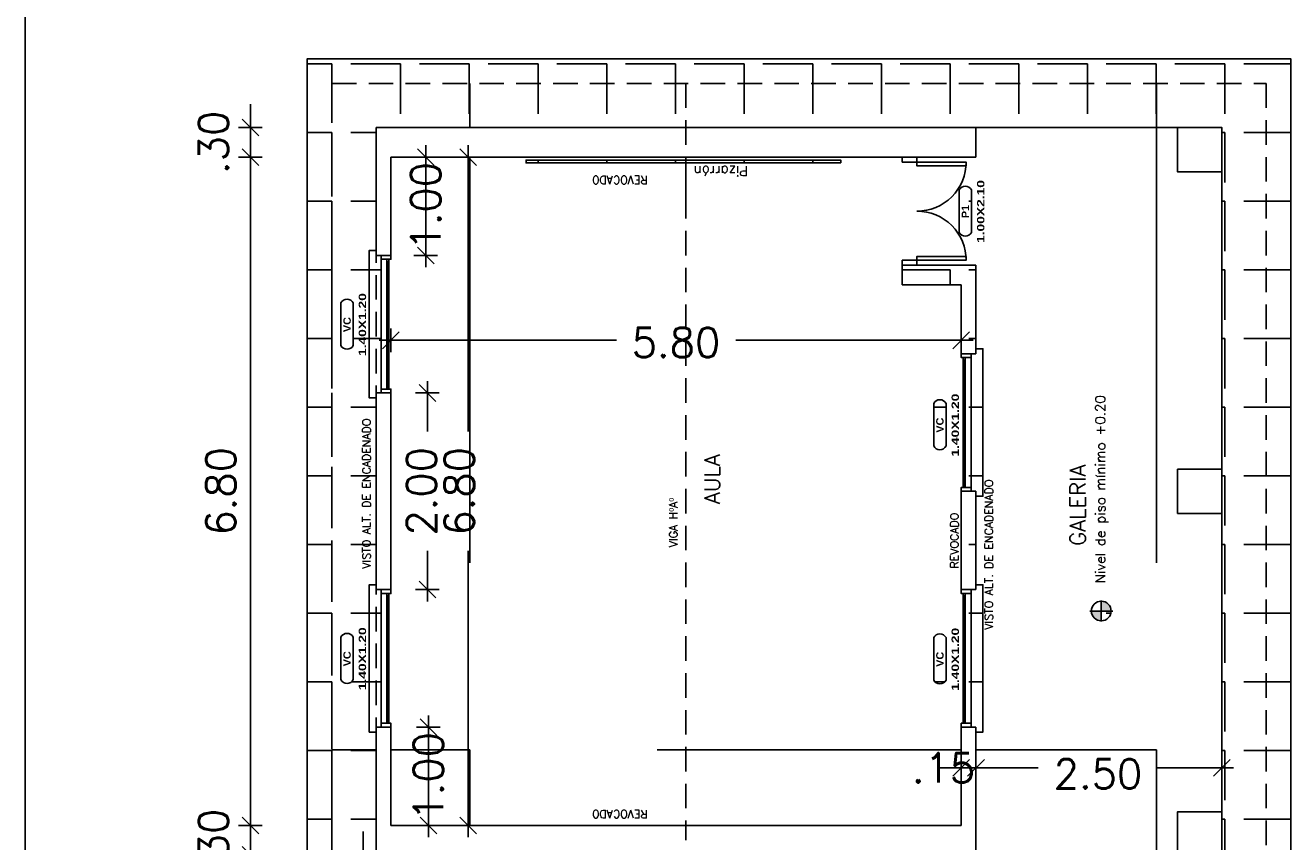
# Model space of a CAD drawing. Header units: millimetres. Extents: x 1990 to 2289, y -735 to 515.
# Tile 31 of 43: x 1990 to 2003, y 470 to 478. Entities that reach past the tile are written whole.
import ezdxf
from ezdxf.enums import TextEntityAlignment as Align

# ---------------------------------------------------------------- set-up
doc = ezdxf.new("R2010")
doc.units = ezdxf.units.MM
doc.linetypes.add('HIDDEN', pattern=[0.375, 0.25, -0.125])
for name, color, linetype in [('COTA', 13, 'Continuous'), ('ESPECARQ', 2, 'Continuous'), ('ESQUADRIA', 2, 'Continuous'), ('LINVISTA', 13, 'Continuous'), ('PAREDE', 6, 'Continuous'), ('piso', 13, 'Continuous'), ('PROJECAO', 13, 'HIDDEN'), ('VIDRO', 1, 'Continuous')]:
    doc.layers.add(name, color=color, linetype=linetype)
doc.styles.add('REGUA60', font='cityb___.ttf', dxfattribs={"width": 1.4})
doc.styles.add('REGUA80', font='simplex.shx')
doc.styles.add('SIMPLEX_8', font='simplex.shx')
doc.dimstyles.new('08', dxfattribs={"dimtxt": 0.25, "dimasz": 0.12, "dimexe": 0, "dimexo": 0, "dimgap": 0.15, "dimtad": 1, "dimzin": 4, "dimdsep": 46, "dimtxsty": 'SIMPLEX_8', "dimblk1": 'D', "dimblk2": 'D', "dimsah": 1, "dimcen": 0.09, "dimse1": 1, "dimse2": 1, "dimclre": 256, "dimclrt": 2, "dimadec": 0, "dimazin": 0, "dimtfac": 1, "dimtmove": 2, "dimatfit": 3, "dimldrblk": 'D', "dimfxl": 1, "dimtolj": 1, "dimtzin": 0, "dimarcsym": 0})

# ---------------------------------------------------------------- blocks, each defined once
blk = doc.blocks.new('INDESQ2')
at = {"color": 0, "linetype": 'ByBlock'}
for p, q in [((4.32, 2.96), (-4.32, 2.96)), ((-4.32, 0.44), (4.32, 0.44))]:
    blk.add_line(p, q, dxfattribs=at)
at = {"color": 0}
for centre, start, end in [((-3.67, 1.7), 117.3654, 242.6346), ((3.67, 1.7), 297.3654, 62.6346)]:
    blk.add_arc(centre, 1.42, start, end, dxfattribs=at)
at = {"style": 'REGUA60', "width": 1.4, "flags": 9}
blk.add_attdef('LOCAL', text='', height=1.5, dxfattribs=at).set_placement((-0.08, -4.35), align=Align.CENTER)
at = {"layer": 'ESPECARQ', "color": 0, "style": 'REGUA60'}
for tag, width, p in [('COD', 1.1, (-0.08, 0.95)), ('DIM', 1.4, (-0.08, -2.17))]:
    blk.add_attdef(tag, text='', height=1.5, dxfattribs=dict(at, width=width)).set_placement(p, align=Align.CENTER)
blk = doc.blocks.new('D')
for p, q in [((-1, 0), (1, 0)), ((0, -1), (0, 1))]:
    blk.add_line(p, q)
at = {"color": 4}
blk.add_line((-0.71, -0.71), (0.71, 0.71), dxfattribs=at)
blk = doc.blocks.new('*D44')
at = {"layer": 'COTA', "color": 0, "lineweight": -2, "transparency": 16777216}
for p, q in [((1955.073, 1351.596), (1955.073, 1348.923)), ((1955.073, 1345.036), (1955.073, 1347.709))]:
    blk.add_line(p, q, dxfattribs=at)
at = {"layer": 'Defpoints', "color": 0, "transparency": 16777216}
for p in [(1954.286, 1351.716), (1955.073, 1351.716), (1954.336, 1344.916)]:
    blk.add_point(p, dxfattribs=at)
at = {"layer": 'COTA', "color": 0, "lineweight": -2, "transparency": 16777216, "xscale": 0.12, "yscale": 0.12, "zscale": 0.12}
for p, rotation in [((1955.073, 1351.716), 90), ((1955.073, 1344.916), 270)]:
    blk.add_blockref('D', p, dxfattribs=dict(at, rotation=rotation))
at = {"layer": 'COTA', "color": 2, "transparency": 16777216, "insert": (1954.982, 1348.316), "char_height": 0.3, "attachment_point": 5, "rotation": 90, "style": 'SIMPLEX_8'}
blk.add_mtext('\\A1;6.80', dxfattribs=at)
blk = doc.blocks.new('*D45')
at = {"layer": 'COTA', "color": 0, "lineweight": -2, "transparency": 16777216}
for p, q in [((1960.356, 1345.502), (1960.869, 1345.502)), ((1962.616, 1345.502), (1962.083, 1345.502))]:
    blk.add_line(p, q, dxfattribs=at)
at = {"layer": 'Defpoints', "color": 0, "transparency": 16777216}
for p in [(1962.736, 1345.502), (1962.736, 1345.502), (1960.236, 1345.266)]:
    blk.add_point(p, dxfattribs=at)
at = {"layer": 'COTA', "color": 0, "lineweight": -2, "transparency": 16777216, "xscale": 0.12, "yscale": 0.12, "zscale": 0.12, "rotation": 180}
blk.add_blockref('D', (1960.236, 1345.502), dxfattribs=at)
at = {"layer": 'COTA', "color": 0, "lineweight": -2, "transparency": 16777216, "xscale": 0.12, "yscale": 0.12, "zscale": 0.12}
blk.add_blockref('D', (1962.736, 1345.502), dxfattribs=at)
at = {"layer": 'COTA', "color": 2, "transparency": 16777216, "insert": (1961.476, 1345.441), "char_height": 0.3, "attachment_point": 5, "style": 'SIMPLEX_8'}
blk.add_mtext('\\A1;2.50', dxfattribs=at)
blk = doc.blocks.new('*D48')
at = {"layer": 'COTA', "color": 0, "lineweight": -2, "transparency": 16777216}
blk.add_line((1954.668, 1345.036), (1954.668, 1345.796), dxfattribs=at)
at = {"layer": 'Defpoints', "color": 0, "transparency": 16777216}
for p in [(1954.286, 1345.916), (1954.668, 1345.916), (1954.286, 1344.916)]:
    blk.add_point(p, dxfattribs=at)
at = {"layer": 'COTA', "color": 0, "lineweight": -2, "transparency": 16777216, "xscale": 0.12, "yscale": 0.12, "zscale": 0.12}
for p, rotation in [((1954.668, 1345.916), 90), ((1954.668, 1344.916), 270)]:
    blk.add_blockref('D', p, dxfattribs=dict(at, rotation=rotation))
at = {"layer": 'COTA', "color": 2, "transparency": 16777216, "insert": (1954.668, 1345.416), "char_height": 0.3, "attachment_point": 5, "rotation": 90, "style": 'SIMPLEX_8'}
blk.add_mtext('\\A1;1.00', dxfattribs=at)
blk = doc.blocks.new('*D49')
at = {"layer": 'COTA', "color": 0, "lineweight": -2, "transparency": 16777216}
blk.add_line((1954.641, 1351.596), (1954.641, 1350.836), dxfattribs=at)
at = {"layer": 'Defpoints', "color": 0, "transparency": 16777216}
for p in [(1954.286, 1351.716), (1954.286, 1350.716), (1954.641, 1350.716)]:
    blk.add_point(p, dxfattribs=at)
at = {"layer": 'COTA', "color": 0, "lineweight": -2, "transparency": 16777216, "xscale": 0.12, "yscale": 0.12, "zscale": 0.12}
for p, rotation in [((1954.641, 1351.716), 90), ((1954.641, 1350.716), 270)]:
    blk.add_blockref('D', p, dxfattribs=dict(at, rotation=rotation))
at = {"layer": 'COTA', "color": 2, "transparency": 16777216, "insert": (1954.641, 1351.216), "char_height": 0.3, "attachment_point": 5, "rotation": 90, "style": 'SIMPLEX_8'}
blk.add_mtext('\\A1;1.00', dxfattribs=at)
blk = doc.blocks.new('*D50')
at = {"layer": 'COTA', "color": 0, "lineweight": -2, "transparency": 16777216}
for p, q in [((1954.658, 1349.196), (1954.658, 1348.923)), ((1954.658, 1347.436), (1954.658, 1347.709))]:
    blk.add_line(p, q, dxfattribs=at)
at = {"layer": 'Defpoints', "color": 0, "transparency": 16777216}
for p in [(1954.286, 1349.316), (1954.286, 1347.316), (1954.658, 1347.316)]:
    blk.add_point(p, dxfattribs=at)
at = {"layer": 'COTA', "color": 0, "lineweight": -2, "transparency": 16777216, "xscale": 0.12, "yscale": 0.12, "zscale": 0.12}
for p, rotation in [((1954.658, 1349.316), 90), ((1954.658, 1347.316), 270)]:
    blk.add_blockref('D', p, dxfattribs=dict(at, rotation=rotation))
at = {"layer": 'COTA', "color": 2, "transparency": 16777216, "insert": (1954.597, 1348.316), "char_height": 0.3, "attachment_point": 5, "rotation": 90, "style": 'SIMPLEX_8'}
blk.add_mtext('\\A1;2.00', dxfattribs=at)
blk = doc.blocks.new('*D46')
at = {"layer": 'COTA', "color": 0, "lineweight": -2, "transparency": 16777216}
for p, q in [((1954.406, 1349.852), (1956.579, 1349.852)), ((1959.966, 1349.852), (1957.793, 1349.852))]:
    blk.add_line(p, q, dxfattribs=at)
at = {"layer": 'Defpoints', "color": 0, "transparency": 16777216}
for p in [(1960.086, 1349.852), (1954.286, 1348.775), (1960.086, 1347.475)]:
    blk.add_point(p, dxfattribs=at)
at = {"layer": 'COTA', "color": 0, "lineweight": -2, "transparency": 16777216, "xscale": 0.12, "yscale": 0.12, "zscale": 0.12, "rotation": 180}
blk.add_blockref('D', (1954.286, 1349.852), dxfattribs=at)
at = {"layer": 'COTA', "color": 0, "lineweight": -2, "transparency": 16777216, "xscale": 0.12, "yscale": 0.12, "zscale": 0.12}
blk.add_blockref('D', (1960.086, 1349.852), dxfattribs=at)
at = {"layer": 'COTA', "color": 2, "transparency": 16777216, "insert": (1957.186, 1349.83), "char_height": 0.3, "attachment_point": 5, "style": 'SIMPLEX_8'}
blk.add_mtext('\\A1;5.80', dxfattribs=at)
blk = doc.blocks.new('*D47')
at = {"layer": 'COTA', "color": 0, "lineweight": -2, "transparency": 16777216}
for p, q in [((1959.966, 1345.502), (1959.846, 1345.502)), ((1960.236, 1345.502), (1960.086, 1345.502)), ((1960.356, 1345.502), (1960.476, 1345.502))]:
    blk.add_line(p, q, dxfattribs=at)
at = {"layer": 'Defpoints', "color": 0, "transparency": 16777216}
for p in [(1960.086, 1345.502), (1960.236, 1345.502), (1960.086, 139.861)]:
    blk.add_point(p, dxfattribs=at)
at = {"layer": 'COTA', "color": 0, "lineweight": -2, "transparency": 16777216, "xscale": 0.12, "yscale": 0.12, "zscale": 0.12}
blk.add_blockref('D', (1960.086, 1345.502), dxfattribs=at)
at = {"layer": 'COTA', "color": 0, "lineweight": -2, "transparency": 16777216, "xscale": 0.12, "yscale": 0.12, "zscale": 0.12, "rotation": 180}
blk.add_blockref('D', (1960.236, 1345.502), dxfattribs=at)
at = {"layer": 'COTA', "color": 2, "transparency": 16777216, "insert": (1959.906, 1345.502), "char_height": 0.3, "attachment_point": 5, "style": 'SIMPLEX_8'}
blk.add_mtext('\\A1;.15', dxfattribs=at)
blk = doc.blocks.new('*D54')
at = {"layer": 'Defpoints', "color": 0, "transparency": 16777216}
for p in [(1952.858, 1344.916), (1954.286, 1344.916), (1954.286, 1344.616)]:
    blk.add_point(p, dxfattribs=at)
at = {"layer": 'piso', "color": 0, "lineweight": -2, "transparency": 16777216}
for p, q in [((1952.858, 1345.036), (1952.858, 1345.156)), ((1952.858, 1344.616), (1952.858, 1344.916)), ((1952.858, 1344.496), (1952.858, 1344.376))]:
    blk.add_line(p, q, dxfattribs=at)
at = {"layer": 'piso', "color": 0, "lineweight": -2, "transparency": 16777216, "xscale": 0.12, "yscale": 0.12, "zscale": 0.12}
for p, rotation in [((1952.858, 1344.916), 270), ((1952.858, 1344.616), 90)]:
    blk.add_blockref('D', p, dxfattribs=dict(at, rotation=rotation))
at = {"layer": 'piso', "color": 2, "transparency": 16777216, "insert": (1952.483, 1344.766), "char_height": 0.3, "attachment_point": 5, "rotation": 90, "style": 'SIMPLEX_8'}
blk.add_mtext('\\A1;.30', dxfattribs=at)
blk = doc.blocks.new('*D55')
at = {"layer": 'Defpoints', "color": 0, "transparency": 16777216}
for p in [(1952.858, 1351.716), (1954.286, 1351.716), (1954.286, 1344.916)]:
    blk.add_point(p, dxfattribs=at)
at = {"layer": 'piso', "color": 0, "lineweight": -2, "transparency": 16777216}
blk.add_line((1952.858, 1345.036), (1952.858, 1351.596), dxfattribs=at)
at = {"layer": 'piso', "color": 0, "lineweight": -2, "transparency": 16777216, "xscale": 0.12, "yscale": 0.12, "zscale": 0.12}
for p, rotation in [((1952.858, 1351.716), 90), ((1952.858, 1344.916), 270)]:
    blk.add_blockref('D', p, dxfattribs=dict(at, rotation=rotation))
at = {"layer": 'piso', "color": 2, "transparency": 16777216, "insert": (1952.558, 1348.316), "char_height": 0.3, "attachment_point": 5, "rotation": 90, "style": 'SIMPLEX_8'}
blk.add_mtext('\\A1;6.80', dxfattribs=at)
blk = doc.blocks.new('*D56')
at = {"layer": 'Defpoints', "color": 0, "transparency": 16777216}
for p in [(1952.858, 1352.016), (1954.136, 1352.016), (1954.286, 1351.716)]:
    blk.add_point(p, dxfattribs=at)
at = {"layer": 'piso', "color": 0, "lineweight": -2, "transparency": 16777216}
for p, q in [((1952.858, 1352.136), (1952.858, 1352.256)), ((1952.858, 1351.716), (1952.858, 1352.016)), ((1952.858, 1351.596), (1952.858, 1351.476))]:
    blk.add_line(p, q, dxfattribs=at)
at = {"layer": 'piso', "color": 0, "lineweight": -2, "transparency": 16777216, "xscale": 0.12, "yscale": 0.12, "zscale": 0.12}
for p, rotation in [((1952.858, 1352.016), 270), ((1952.858, 1351.716), 90)]:
    blk.add_blockref('D', p, dxfattribs=dict(at, rotation=rotation))
at = {"layer": 'piso', "color": 2, "transparency": 16777216, "insert": (1952.483, 1351.866), "char_height": 0.3, "attachment_point": 5, "rotation": 90, "style": 'SIMPLEX_8'}
blk.add_mtext('\\A1;.30', dxfattribs=at)
blk = doc.blocks.new('fgg')
h = blk.add_hatch()
h.set_pattern_fill('ANGLE', color=256, angle=-180)
h.set_pattern_definition([(180, (4034.1406, 2712.788), (-3e-15, -6.985), [5.08, -1.905]), (270, (4034.1406, 2712.788), (6.985, -3e-15), [5.08, -1.905])])
h.paths.add_polyline_path([(1953.686, 1337.066), (1963.186, 1337.066), (1963.186, 1352.466), (1957.286, 1352.466), (1957.286, 1352.016), (1960.236, 1352.016), (1962.286, 1352.016), (1962.736, 1352.016), (1962.736, 1351.566), (1962.286, 1351.566), (1962.286, 1352.016), (1960.236, 1352.016), (1960.236, 1351.716), (1959.636, 1351.716), (1959.636, 1351.666), (1959.486, 1351.666), (1959.486, 1351.716), (1957.286, 1351.716), (1957.286, 1351.686), (1958.861, 1351.686), (1958.861, 1351.656), (1955.661, 1351.656), (1955.661, 1351.686), (1957.286, 1351.686), (1957.286, 1351.716), (1954.286, 1351.716), (1954.286, 1350.716), (1954.286, 1350.676), (1954.266, 1350.676), (1954.266, 1350.651), (1954.266, 1349.356), (1954.286, 1349.356), (1954.286, 1349.316), (1954.136, 1349.316), (1954.136, 1349.266), (1954.066, 1349.266), (1954.066, 1350.766), (1954.136, 1350.766), (1954.136, 1352.016), (1957.286, 1352.016), (1957.286, 1352.466), (1953.686, 1352.466)])
h.paths.add_polyline_path([(1953.904, 1350.232), (1953.904, 1349.8, -0.608423), (1953.778, 1349.8), (1953.778, 1350.232, -0.608423)], flags=16)
h.paths.add_polyline_path([(1960.135, 1344.526), (1960.136, 1344.526), (1960.136, 1344.566, -0.020024)], flags=16)
h.paths.add_polyline_path([(1960.136, 1350.706), (1960.136, 1350.666), (1959.636, 1350.666), (1959.636, 1350.616), (1960.236, 1350.616), (1960.236, 1349.766), (1960.306, 1349.766), (1960.306, 1348.266), (1960.236, 1348.266), (1960.236, 1347.366), (1960.306, 1347.366), (1960.306, 1345.866), (1960.236, 1345.866), (1960.236, 1344.616), (1959.636, 1344.616), (1959.636, 1344.566), (1959.486, 1344.566), (1959.486, 1344.616), (1954.286, 1344.616), (1954.286, 1343.616), (1954.286, 1343.576), (1954.266, 1343.576), (1954.266, 1343.551), (1954.266, 1342.256), (1954.286, 1342.256), (1954.286, 1342.216), (1954.286, 1340.216), (1954.286, 1340.176), (1954.266, 1340.176), (1954.266, 1340.151), (1954.266, 1338.856), (1954.286, 1338.856), (1954.286, 1338.816), (1954.286, 1337.816), (1960.086, 1337.816), (1960.086, 1338.816), (1960.086, 1338.856), (1960.106, 1338.856), (1960.106, 1340.151), (1960.106, 1340.176), (1960.086, 1340.176), (1960.086, 1340.216), (1960.086, 1341.216), (1960.086, 1341.256), (1960.106, 1341.256), (1960.106, 1342.551), (1960.106, 1342.576), (1960.086, 1342.576), (1960.086, 1342.616), (1960.086, 1343.316), (1959.486, 1343.316), (1959.486, 1343.516), (1959.486, 1343.566), (1959.636, 1343.566), (1959.636, 1343.606), (1960.136, 1343.606), (1960.136, 1343.566), (1959.636, 1343.566), (1959.636, 1343.516), (1960.236, 1343.516), (1960.236, 1342.666), (1960.306, 1342.666), (1960.306, 1341.166), (1960.236, 1341.166), (1960.236, 1340.266), (1960.306, 1340.266), (1960.306, 1338.766), (1960.236, 1338.766), (1960.236, 1337.516), (1962.286, 1337.516), (1962.286, 1337.966), (1962.736, 1337.966), (1962.736, 1340.991), (1962.286, 1340.991), (1962.286, 1341.441), (1962.736, 1341.441), (1962.736, 1344.606), (1962.286, 1344.606), (1962.286, 1345.056), (1962.736, 1345.056), (1962.736, 1348.091), (1962.286, 1348.091), (1962.286, 1348.541), (1962.736, 1348.541), (1962.736, 1348.091), (1962.736, 1345.056), (1962.736, 1344.606), (1962.736, 1337.916), (1962.736, 1337.516), (1962.286, 1337.516), (1960.236, 1337.516), (1954.136, 1337.516), (1954.136, 1338.766), (1954.066, 1338.766), (1954.066, 1340.266), (1954.136, 1340.266), (1954.136, 1342.166), (1954.066, 1342.166), (1954.066, 1343.666), (1954.136, 1343.666), (1954.136, 1344.916), (1954.136, 1345.916), (1954.186, 1345.916), (1954.186, 1345.956), (1954.186, 1347.276), (1954.186, 1347.316), (1954.286, 1347.316), (1954.286, 1347.276), (1954.266, 1347.276), (1954.266, 1347.251), (1954.266, 1345.956), (1954.286, 1345.956), (1954.286, 1345.916), (1954.286, 1344.916), (1960.086, 1344.916), (1960.086, 1345.916), (1960.086, 1345.956), (1960.106, 1345.956), (1960.106, 1347.251), (1960.106, 1347.276), (1960.086, 1347.276), (1960.086, 1347.316), (1960.086, 1348.316), (1960.086, 1348.356), (1960.106, 1348.356), (1960.106, 1349.651), (1960.106, 1349.676), (1960.086, 1349.676), (1960.086, 1349.716), (1960.086, 1350.416), (1959.486, 1350.416), (1959.486, 1350.616), (1959.486, 1350.666), (1959.636, 1350.666), (1959.636, 1350.706)], flags=16)
h.paths.add_polyline_path([(1960.065, 1351.382, -0.608423), (1960.191, 1351.382), (1960.191, 1350.95, -0.608423), (1960.065, 1350.95)], flags=16)
h.paths.add_polyline_path([(1959.932, 1349.209), (1959.932, 1348.777, -0.608423), (1959.806, 1348.777), (1959.806, 1349.209, -0.608423)], flags=16)
h.paths.add_polyline_path([(1961.61, 1347.098, -1), (1961.41, 1347.098, -1)], flags=16)
h.paths.add_polyline_path([(1958.861, 1344.586), (1958.861, 1344.556), (1955.661, 1344.556), (1955.661, 1344.586)], flags=16)
h.paths.add_polyline_path([(1961.61, 1339.998, -1), (1961.41, 1339.998, -1)], flags=16)
h.paths.add_polyline_path([(1960.341, 1350.862), (1960.341, 1351.462), (1960.225, 1351.462), (1960.225, 1350.862)], flags=24)
h.paths.add_polyline_path([(1960.184, 1351.105), (1960.184, 1351.219), (1960.071, 1351.219), (1960.071, 1351.105)], flags=8)
h.paths.add_polyline_path([(1954.757, 1348.848), (1954.757, 1347.784), (1955.207, 1347.784), (1955.207, 1348.848)], flags=24)
h.paths.add_polyline_path([(1960.083, 1348.702), (1960.083, 1349.277), (1959.966, 1349.277), (1959.966, 1348.702)], flags=24)
h.paths.add_polyline_path([(1959.925, 1348.914), (1959.925, 1349.064), (1959.812, 1349.064), (1959.812, 1348.914)], flags=8)
h.paths.add_polyline_path([(1954.055, 1349.724), (1954.055, 1350.3), (1953.939, 1350.3), (1953.939, 1349.724)], flags=24)
h.paths.add_polyline_path([(1953.897, 1349.937), (1953.897, 1350.087), (1953.784, 1350.087), (1953.784, 1349.937)], flags=8)
h.paths.add_polyline_path([(1954.416, 1351.72), (1954.416, 1350.712), (1954.866, 1350.712), (1954.866, 1351.72)], flags=25)
h.paths.add_polyline_path([(1954.372, 1348.848), (1954.372, 1347.784), (1954.822, 1347.784), (1954.822, 1348.848)], flags=24)
h.paths.add_polyline_path([(1957.718, 1350.055), (1956.654, 1350.055), (1956.654, 1349.605), (1957.718, 1349.605)], flags=24)
h.paths.add_polyline_path([(1956.951, 1351.545), (1956.28, 1351.545), (1956.28, 1351.422), (1956.951, 1351.422)], flags=24)
h.paths.add_polyline_path([(1956.951, 1345.093), (1956.28, 1345.093), (1956.28, 1344.97), (1956.951, 1344.97)], flags=24)
h.paths.add_polyline_path([(1957.219, 1347.681), (1957.219, 1348.316), (1957.097, 1348.316), (1957.097, 1347.681)], flags=24)
h.paths.add_polyline_path([(1954.1, 1347.384), (1954.1, 1349.203), (1953.977, 1349.203), (1953.977, 1347.384)], flags=24)
h.paths.add_polyline_path([(1960.428, 1346.762), (1960.428, 1348.581), (1960.305, 1348.581), (1960.305, 1346.762)], flags=24)
h.paths.add_polyline_path([(1960.078, 1347.479), (1960.078, 1348.15), (1959.955, 1348.15), (1959.955, 1347.479)], flags=24)
h.paths.add_polyline_path([(1961.614, 1347.214), (1961.614, 1349.462), (1961.414, 1349.462), (1961.414, 1347.214)], flags=24)
h.paths.add_polyline_path([(1957.672, 1348.075), (1957.672, 1348.735), (1957.435, 1348.735), (1957.435, 1348.075)], flags=24)
h.paths.add_polyline_path([(1957.968, 1351.649), (1957.342, 1351.649), (1957.342, 1351.499), (1957.968, 1351.499)], flags=24)
h.paths.add_polyline_path([(1961.39, 1347.668), (1961.39, 1348.682), (1961.152, 1348.682), (1961.152, 1347.668)], flags=24)
h.paths.add_polyline_path([(1956.951, 1344.445), (1956.28, 1344.445), (1956.28, 1344.322), (1956.951, 1344.322)], flags=24)
h.paths.add_polyline_path([(1956.951, 1337.993), (1956.28, 1337.993), (1956.28, 1337.87), (1956.951, 1337.87)], flags=24)
h.paths.add_polyline_path([(1957.219, 1340.581), (1957.219, 1341.216), (1957.097, 1341.216), (1957.097, 1340.581)], flags=24)
h.paths.add_polyline_path([(1954.1, 1340.284), (1954.1, 1342.103), (1953.977, 1342.103), (1953.977, 1340.284)], flags=24)
h.paths.add_polyline_path([(1960.428, 1339.662), (1960.428, 1341.481), (1960.305, 1341.481), (1960.305, 1339.662)], flags=24)
h.paths.add_polyline_path([(1960.078, 1340.379), (1960.078, 1341.05), (1959.955, 1341.05), (1959.955, 1340.379)], flags=24)
h.paths.add_polyline_path([(1961.614, 1340.114), (1961.614, 1342.362), (1961.414, 1342.362), (1961.414, 1340.114)], flags=24)
h.paths.add_polyline_path([(1957.672, 1340.975), (1957.672, 1341.635), (1957.435, 1341.635), (1957.435, 1340.975)], flags=24)
h.paths.add_polyline_path([(1957.968, 1344.549), (1957.342, 1344.549), (1957.342, 1344.399), (1957.968, 1344.399)], flags=24)
h.paths.add_polyline_path([(1961.39, 1340.568), (1961.39, 1341.582), (1961.152, 1341.582), (1961.152, 1340.568)], flags=24)
at = {"layer": 'ESPECARQ'}
h = blk.add_hatch(color=256, dxfattribs=at)
h.paths.add_polyline_path([(1961.51, 1346.998), (1961.51, 1347.098), (1961.41, 1347.098, 0.414214)])
h.paths.add_polyline_path([(1961.61, 1347.098, 0.414214), (1961.51, 1347.198), (1961.51, 1347.098)])
at = {"layer": 'piso'}
h = blk.add_hatch(dxfattribs=at)
h.set_pattern_fill('ANGLE', color=256, scale=0.1, angle=-180, style=0)
h.set_pattern_definition([(180, (4034.1406, 2712.788), (-3e-16, -0.6985), [0.508, -0.1905]), (270, (4034.1406, 2712.788), (0.6985, -3e-16), [0.508, -0.1905])])
h.paths.add_polyline_path([(1957.286, 1352.016), (1962.736, 1352.016), (1962.736, 1337.516), (1954.136, 1337.516), (1954.136, 1345.866), (1954.066, 1345.866), (1954.066, 1347.366), (1954.136, 1347.366), (1954.136, 1349.266), (1954.066, 1349.266), (1954.066, 1350.766), (1954.136, 1350.766), (1954.136, 1352.016), (1957.286, 1352.016), (1957.286, 1352.466), (1953.686, 1352.466), (1953.686, 1337.066), (1963.186, 1337.066), (1963.186, 1352.466), (1957.286, 1352.466)], flags=0)
h.paths.add_polyline_path([(1953.904, 1350.232), (1953.904, 1349.8, -0.608423), (1953.778, 1349.8), (1953.778, 1350.232, -0.608423)], flags=0)
h.paths.add_polyline_path([(1953.904, 1346.832), (1953.904, 1346.4, -0.608423), (1953.778, 1346.4), (1953.778, 1346.832, -0.608423)], flags=0)
h.paths.add_polyline_path([(1953.436, 1336.816), (1963.436, 1336.816), (1963.436, 1352.716), (1953.436, 1352.716)])
h.paths.add_polyline_path([(1963.186, 1352.466), (1963.186, 1337.066), (1953.686, 1337.066), (1953.686, 1352.466)], flags=16)
h.paths.add_polyline_path([(1962.736, 1352.016), (1962.736, 1337.516), (1954.136, 1337.516), (1954.136, 1338.766), (1954.066, 1338.766), (1954.066, 1340.266), (1954.136, 1340.266), (1954.136, 1342.166), (1954.066, 1342.166), (1954.066, 1343.666), (1954.136, 1343.666), (1954.136, 1345.866), (1954.066, 1345.866), (1954.066, 1347.366), (1954.136, 1347.366), (1954.136, 1349.266), (1954.066, 1349.266), (1954.066, 1350.766), (1954.136, 1350.766), (1954.136, 1352.016)], flags=0)
h.paths.add_polyline_path([(1960.236, 1352.016), (1962.286, 1352.016), (1962.736, 1352.016), (1962.736, 1351.566), (1962.736, 1348.541), (1962.736, 1348.091), (1962.736, 1345.056), (1962.736, 1344.606), (1962.736, 1337.916), (1962.736, 1337.516), (1962.286, 1337.516), (1960.236, 1337.516), (1954.136, 1337.516), (1954.136, 1338.816), (1954.186, 1338.816), (1954.186, 1338.856), (1954.186, 1340.176), (1954.186, 1340.216), (1954.136, 1340.216), (1954.136, 1342.216), (1954.186, 1342.216), (1954.186, 1342.256), (1954.186, 1343.576), (1954.186, 1343.616), (1954.136, 1343.616), (1954.136, 1344.916), (1954.136, 1345.916), (1954.186, 1345.916), (1954.186, 1345.956), (1954.186, 1347.276), (1954.186, 1347.316), (1954.136, 1347.316), (1954.136, 1349.316), (1954.186, 1349.316), (1954.186, 1349.356), (1954.186, 1350.676), (1954.186, 1350.716), (1954.136, 1350.716), (1954.136, 1352.016)], flags=0)
h.paths.add_polyline_path([(1960.135, 1351.626), (1960.136, 1351.626), (1960.136, 1351.666, -0.020024)], flags=0)
h.paths.add_polyline_path([(1960.135, 1344.526), (1960.136, 1344.526), (1960.136, 1344.566, -0.020024)], flags=0)
h.paths.add_polyline_path([(1959.636, 1351.716), (1959.636, 1351.666), (1959.486, 1351.666), (1959.486, 1351.716), (1957.286, 1351.716), (1957.286, 1351.686), (1958.861, 1351.686), (1958.861, 1351.656), (1957.286, 1351.656), (1957.286, 1351.175), (1957.286, 1344.916), (1960.086, 1344.916), (1960.086, 1345.916), (1960.086, 1345.956), (1960.106, 1345.956), (1960.106, 1347.251), (1960.106, 1347.276), (1960.086, 1347.276), (1960.086, 1347.316), (1960.086, 1348.316), (1960.086, 1348.356), (1960.106, 1348.356), (1960.106, 1349.651), (1960.106, 1349.676), (1960.086, 1349.676), (1960.086, 1349.716), (1960.086, 1350.416), (1959.486, 1350.416), (1959.486, 1350.616), (1959.486, 1350.666), (1959.636, 1350.666), (1959.636, 1350.706), (1960.136, 1350.706), (1960.136, 1350.666), (1959.636, 1350.666), (1959.636, 1350.616), (1960.236, 1350.616), (1960.236, 1349.766), (1960.306, 1349.766), (1960.306, 1348.266), (1960.236, 1348.266), (1960.236, 1347.366), (1960.306, 1347.366), (1960.306, 1345.866), (1960.236, 1345.866), (1960.236, 1344.616), (1959.636, 1344.616), (1959.636, 1344.566), (1959.486, 1344.566), (1959.486, 1344.616), (1960.236, 1344.616), (1960.236, 1345.916), (1960.086, 1345.916), (1960.086, 1344.916), (1957.286, 1344.916), (1957.286, 1351.656), (1955.661, 1351.656), (1955.661, 1351.686), (1957.286, 1351.686), (1957.286, 1351.716)], flags=0)
h.paths.add_polyline_path([(1960.191, 1351.382), (1960.191, 1350.95, -0.608423), (1960.065, 1350.95), (1960.065, 1351.382, -0.608423)], flags=0)
h.paths.add_polyline_path([(1959.932, 1349.209), (1959.932, 1348.777, -0.608423), (1959.806, 1348.777), (1959.806, 1349.209, -0.608423)], flags=0)
h.paths.add_polyline_path([(1961.61, 1347.098, -1), (1961.41, 1347.098, -1)], flags=0)
h.paths.add_polyline_path([(1959.932, 1346.827), (1959.932, 1346.396, -0.608423), (1959.806, 1346.396), (1959.806, 1346.827, -0.608423)], flags=0)
h.paths.add_polyline_path([(1954.266, 1350.676), (1954.266, 1350.651), (1954.246, 1350.651), (1954.246, 1350.676)], flags=0)
h.paths.add_polyline_path([(1954.266, 1347.276), (1954.266, 1347.251), (1954.246, 1347.251), (1954.246, 1347.276)], flags=0)
h.paths.add_polyline_path([(1958.861, 1344.586), (1958.861, 1344.556), (1957.286, 1344.556), (1957.286, 1344.075), (1957.286, 1337.816), (1960.086, 1337.816), (1960.086, 1338.816), (1960.086, 1338.856), (1960.106, 1338.856), (1960.106, 1340.151), (1960.106, 1340.176), (1960.086, 1340.176), (1960.086, 1340.216), (1960.086, 1341.216), (1960.086, 1341.256), (1960.106, 1341.256), (1960.106, 1342.551), (1960.106, 1342.576), (1960.086, 1342.576), (1960.086, 1342.616), (1960.086, 1343.316), (1959.486, 1343.316), (1959.486, 1343.516), (1959.486, 1343.566), (1959.636, 1343.566), (1959.636, 1343.606), (1960.136, 1343.606), (1960.136, 1343.566), (1959.636, 1343.566), (1959.636, 1343.516), (1960.236, 1343.516), (1960.236, 1342.666), (1960.306, 1342.666), (1960.306, 1341.166), (1960.236, 1341.166), (1960.236, 1340.266), (1960.306, 1340.266), (1960.306, 1338.766), (1960.236, 1338.766), (1960.236, 1338.816), (1960.086, 1338.816), (1960.086, 1337.816), (1957.286, 1337.816), (1957.286, 1344.556), (1955.661, 1344.556), (1955.661, 1344.586)], flags=0)
h.paths.add_polyline_path([(1954.266, 1343.576), (1954.266, 1343.551), (1954.246, 1343.551), (1954.246, 1343.576)], flags=0)
h.paths.add_polyline_path([(1962.286, 1341.441), (1962.736, 1341.441), (1962.736, 1340.991), (1962.286, 1340.991)], flags=0)
h.paths.add_polyline_path([(1961.61, 1339.998, -1), (1961.41, 1339.998, -1)], flags=0)
h.paths.add_polyline_path([(1954.266, 1340.176), (1954.266, 1340.151), (1954.246, 1340.151), (1954.246, 1340.176)], flags=0)
h.paths.add_polyline_path([(1954.055, 1349.724), (1954.055, 1350.3), (1953.939, 1350.3), (1953.939, 1349.724)], flags=8)
h.paths.add_polyline_path([(1953.897, 1349.937), (1953.897, 1350.087), (1953.784, 1350.087), (1953.784, 1349.937)], flags=8)
h.paths.add_polyline_path([(1954.055, 1346.324), (1954.055, 1346.9), (1953.939, 1346.9), (1953.939, 1346.324)], flags=8)
h.paths.add_polyline_path([(1953.897, 1346.537), (1953.897, 1346.687), (1953.784, 1346.687), (1953.784, 1346.537)], flags=8)
h.paths.add_polyline_path([(1954.1, 1347.384), (1954.1, 1349.203), (1953.977, 1349.203), (1953.977, 1347.384)], flags=8)
h.paths.add_polyline_path([(1954.1, 1340.284), (1954.1, 1342.103), (1953.977, 1342.103), (1953.977, 1340.284)], flags=8)
h.paths.add_polyline_path([(1960.341, 1350.862), (1960.341, 1351.462), (1960.225, 1351.462), (1960.225, 1350.862)], flags=8)
h.paths.add_polyline_path([(1960.184, 1351.105), (1960.184, 1351.219), (1960.071, 1351.219), (1960.071, 1351.105)], flags=8)
h.paths.add_polyline_path([(1954.757, 1348.848), (1954.757, 1347.784), (1955.207, 1347.784), (1955.207, 1348.848)], flags=8)
h.paths.add_polyline_path([(1960.083, 1348.702), (1960.083, 1349.277), (1959.966, 1349.277), (1959.966, 1348.702)], flags=8)
h.paths.add_polyline_path([(1959.925, 1348.914), (1959.925, 1349.064), (1959.812, 1349.064), (1959.812, 1348.914)], flags=8)
h.paths.add_polyline_path([(1960.083, 1346.32), (1960.083, 1346.895), (1959.966, 1346.895), (1959.966, 1346.32)], flags=8)
h.paths.add_polyline_path([(1959.925, 1346.532), (1959.925, 1346.682), (1959.812, 1346.682), (1959.812, 1346.532)], flags=8)
h.paths.add_polyline_path([(1954.416, 1351.72), (1954.416, 1350.712), (1954.866, 1350.712), (1954.866, 1351.72)], flags=8)
h.paths.add_polyline_path([(1954.372, 1348.848), (1954.372, 1347.784), (1954.822, 1347.784), (1954.822, 1348.848)], flags=8)
h.paths.add_polyline_path([(1957.718, 1350.055), (1956.654, 1350.055), (1956.654, 1349.605), (1957.718, 1349.605)], flags=8)
h.paths.add_polyline_path([(1956.951, 1351.545), (1956.28, 1351.545), (1956.28, 1351.422), (1956.951, 1351.422)], flags=8)
h.paths.add_polyline_path([(1956.951, 1345.093), (1956.28, 1345.093), (1956.28, 1344.97), (1956.951, 1344.97)], flags=8)
h.paths.add_polyline_path([(1957.219, 1347.681), (1957.219, 1348.316), (1957.097, 1348.316), (1957.097, 1347.681)], flags=8)
h.paths.add_polyline_path([(1960.428, 1346.762), (1960.428, 1348.581), (1960.305, 1348.581), (1960.305, 1346.762)], flags=8)
h.paths.add_polyline_path([(1960.078, 1347.479), (1960.078, 1348.15), (1959.955, 1348.15), (1959.955, 1347.479)], flags=8)
h.paths.add_polyline_path([(1961.614, 1347.214), (1961.614, 1349.462), (1961.414, 1349.462), (1961.414, 1347.214)], flags=8)
h.paths.add_polyline_path([(1957.672, 1348.075), (1957.672, 1348.735), (1957.435, 1348.735), (1957.435, 1348.075)], flags=8)
h.paths.add_polyline_path([(1957.968, 1351.649), (1957.342, 1351.649), (1957.342, 1351.499), (1957.968, 1351.499)], flags=8)
h.paths.add_polyline_path([(1961.39, 1347.668), (1961.39, 1348.682), (1961.152, 1348.682), (1961.152, 1347.668)], flags=8)
h.paths.add_polyline_path([(1956.951, 1344.445), (1956.28, 1344.445), (1956.28, 1344.322), (1956.951, 1344.322)], flags=8)
h.paths.add_polyline_path([(1956.951, 1337.993), (1956.28, 1337.993), (1956.28, 1337.87), (1956.951, 1337.87)], flags=8)
h.paths.add_polyline_path([(1957.219, 1340.581), (1957.219, 1341.216), (1957.097, 1341.216), (1957.097, 1340.581)], flags=8)
h.paths.add_polyline_path([(1960.428, 1339.662), (1960.428, 1341.481), (1960.305, 1341.481), (1960.305, 1339.662)], flags=8)
h.paths.add_polyline_path([(1960.078, 1340.379), (1960.078, 1341.05), (1959.955, 1341.05), (1959.955, 1340.379)], flags=8)
h.paths.add_polyline_path([(1961.614, 1340.114), (1961.614, 1342.362), (1961.414, 1342.362), (1961.414, 1340.114)], flags=8)
h.paths.add_polyline_path([(1957.672, 1340.975), (1957.672, 1341.635), (1957.435, 1341.635), (1957.435, 1340.975)], flags=8)
h.paths.add_polyline_path([(1957.968, 1344.549), (1957.342, 1344.549), (1957.342, 1344.399), (1957.968, 1344.399)], flags=8)
h.paths.add_polyline_path([(1961.39, 1340.568), (1961.39, 1341.582), (1961.152, 1341.582), (1961.152, 1340.568)], flags=8)
at = {"color": 2}
blk.add_lwpolyline([(1963.436, 1336.816), (1953.436, 1336.816), (1953.436, 1352.716), (1963.436, 1352.716)], close=True, dxfattribs=at)
at = {"layer": 'COTA'}
for p, q in [((1957.286, 1351.666), (1957.286, 1351.175)), ((1961.626, 1347.098), (1961.395, 1347.098))]:
    blk.add_line(p, q, dxfattribs=at)
at = {"layer": 'ESPECARQ'}
blk.add_line((1961.51, 1347.206), (1961.51, 1346.99), dxfattribs=at)
blk.add_circle((1961.51, 1347.098), 0.1, dxfattribs=at)
at = {"layer": 'ESQUADRIA', "color": 1}
for p, q in [((1954.186, 1350.676), (1954.186, 1349.356)), ((1954.246, 1350.651), (1954.246, 1349.356)), ((1954.266, 1350.651), (1954.266, 1349.356)), ((1960.106, 1349.651), (1960.106, 1348.356)), ((1960.126, 1349.651), (1960.126, 1348.356)), ((1960.186, 1349.676), (1960.186, 1348.356)), ((1954.186, 1347.276), (1954.186, 1345.956)), ((1954.246, 1347.251), (1954.246, 1345.956)), ((1954.266, 1347.251), (1954.266, 1345.956)), ((1960.106, 1347.251), (1960.106, 1345.956)), ((1960.126, 1347.251), (1960.126, 1345.956)), ((1960.186, 1347.276), (1960.186, 1345.956))]:
    blk.add_line(p, q, dxfattribs=at)
at = {"layer": 'ESQUADRIA'}
for points in [[(1959.636, 1351.716), (1959.636, 1351.666), (1959.486, 1351.666), (1959.486, 1351.716)], [(1954.136, 1349.266), (1954.066, 1349.266), (1954.066, 1350.766), (1954.136, 1350.766)], [(1954.286, 1350.716), (1954.286, 1350.676), (1954.186, 1350.676), (1954.186, 1350.716)], [(1959.636, 1350.616), (1959.636, 1350.666), (1959.486, 1350.666), (1959.486, 1350.616)], [(1960.236, 1348.266), (1960.306, 1348.266), (1960.306, 1349.766), (1960.236, 1349.766)], [(1960.086, 1349.716), (1960.086, 1349.676), (1960.186, 1349.676), (1960.186, 1349.716)], [(1954.286, 1349.316), (1954.286, 1349.356), (1954.186, 1349.356), (1954.186, 1349.316)], [(1960.086, 1348.316), (1960.086, 1348.356), (1960.186, 1348.356), (1960.186, 1348.316)], [(1954.136, 1345.866), (1954.066, 1345.866), (1954.066, 1347.366), (1954.136, 1347.366)], [(1954.286, 1347.316), (1954.286, 1347.276), (1954.186, 1347.276), (1954.186, 1347.316)], [(1960.086, 1347.316), (1960.086, 1347.276), (1960.186, 1347.276), (1960.186, 1347.316)], [(1960.236, 1345.866), (1960.306, 1345.866), (1960.306, 1347.366), (1960.236, 1347.366)], [(1954.286, 1345.916), (1954.286, 1345.956), (1954.186, 1345.956), (1954.186, 1345.916)], [(1960.086, 1345.916), (1960.086, 1345.956), (1960.186, 1345.956), (1960.186, 1345.916)]]:
    blk.add_lwpolyline(points, dxfattribs=at)
for points in [[(1959.636, 1351.666), (1960.136, 1351.666), (1960.136, 1351.626), (1959.636, 1351.626)], [(1954.266, 1350.676), (1954.266, 1350.651), (1954.246, 1350.651), (1954.246, 1350.676)], [(1959.636, 1350.666), (1960.136, 1350.666), (1960.136, 1350.706), (1959.636, 1350.706)], [(1960.106, 1349.676), (1960.106, 1349.651), (1960.126, 1349.651), (1960.126, 1349.676)], [(1954.266, 1347.276), (1954.266, 1347.251), (1954.246, 1347.251), (1954.246, 1347.276)], [(1960.106, 1347.276), (1960.106, 1347.251), (1960.126, 1347.251), (1960.126, 1347.276)]]:
    blk.add_lwpolyline(points, close=True, dxfattribs=at)
for centre, start, end in [((1959.636, 1351.666), 269.9999, 0.0001), ((1959.636, 1350.666), 359.9999, 90.0001)]:
    blk.add_arc(centre, 0.5, start, end, dxfattribs=at)
at = {"layer": 'LINVISTA', "color": 2}
blk.add_lwpolyline([(1958.861, 1351.656), (1958.861, 1351.686), (1955.661, 1351.686), (1955.661, 1351.656)], close=True, dxfattribs=at)
at = {"layer": 'PAREDE'}
for p, q in [((1960.236, 1352.016), (1954.136, 1352.016)), ((1954.136, 1350.716), (1954.136, 1352.016)), ((1960.236, 1352.016), (1960.236, 1351.716)), ((1960.236, 1351.716), (1954.286, 1351.716)), ((1954.286, 1350.716), (1954.286, 1351.716)), ((1954.286, 1350.716), (1954.136, 1350.716)), ((1960.236, 1350.616), (1959.486, 1350.616)), ((1959.486, 1350.616), (1959.486, 1350.416)), ((1960.236, 1349.716), (1960.236, 1350.616)), ((1960.086, 1350.416), (1959.486, 1350.416)), ((1960.086, 1350.416), (1960.086, 1349.716)), ((1960.236, 1349.716), (1960.086, 1349.716)), ((1954.286, 1349.316), (1954.136, 1349.316)), ((1954.136, 1349.316), (1954.136, 1347.316)), ((1954.286, 1347.316), (1954.286, 1349.316)), ((1960.086, 1347.316), (1960.086, 1348.316)), ((1960.236, 1348.316), (1960.086, 1348.316)), ((1960.236, 1348.316), (1960.236, 1347.316)), ((1954.286, 1347.316), (1954.136, 1347.316)), ((1960.236, 1347.316), (1960.086, 1347.316)), ((1954.136, 1344.616), (1954.136, 1345.916)), ((1954.286, 1345.916), (1954.136, 1345.916)), ((1954.286, 1344.916), (1954.286, 1345.916)), ((1960.086, 1345.916), (1960.086, 1344.916)), ((1960.236, 1345.916), (1960.086, 1345.916)), ((1960.236, 1345.916), (1960.236, 1344.616)), ((1954.136, 1343.616), (1954.136, 1344.916)), ((1960.086, 1344.916), (1954.286, 1344.916)), ((1960.236, 1344.916), (1960.236, 1344.616))]:
    blk.add_line(p, q, dxfattribs=at)
for points in [[(1962.736, 1351.566), (1962.736, 1352.016), (1962.286, 1352.016), (1962.286, 1351.566)], [(1962.736, 1348.091), (1962.736, 1348.541), (1962.286, 1348.541), (1962.286, 1348.091)], [(1962.736, 1344.606), (1962.736, 1345.056), (1962.286, 1345.056), (1962.286, 1344.606)]]:
    blk.add_lwpolyline(points, close=True, dxfattribs=at)
at = {"layer": 'piso'}
for p, q in [((1962.286, 1352.016), (1960.236, 1352.016)), ((1962.736, 1348.541), (1962.736, 1351.566)), ((1962.736, 1345.056), (1962.736, 1348.091)), ((1954.003, 1344.66), (1954.003, 1344.855))]:
    blk.add_line(p, q, dxfattribs=at)
at = {"layer": 'PROJECAO'}
for points in [[(1963.186, 1337.066), (1953.686, 1337.066), (1953.686, 1352.466), (1963.186, 1352.466)], [(1962.736, 1337.516), (1954.136, 1337.516), (1954.136, 1352.016), (1962.736, 1352.016)]]:
    blk.add_lwpolyline(points, close=True, dxfattribs=at)
blk.add_lwpolyline([(1957.286, 1352.466), (1957.286, 1344.766)], dxfattribs=at)
at = {"layer": 'VIDRO'}
for p, q in [((1954.256, 1350.651), (1954.256, 1349.356)), ((1960.116, 1349.651), (1960.116, 1348.356)), ((1954.256, 1347.251), (1954.256, 1345.956)), ((1960.116, 1347.251), (1960.116, 1345.956))]:
    blk.add_line(p, q, dxfattribs=at)
at = {"layer": 'ESPECARQ', "xscale": 0.05000000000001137, "yscale": 0.05000000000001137, "zscale": 0.05000000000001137, "rotation": 89.99999999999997}
for p, values in [((1960.213, 1351.166), {'COD': 'P1', 'DIM': '1.00X2.10'}), ((1953.926, 1350.016), {'COD': 'VC', 'DIM': '1.40X1.20'}), ((1959.954, 1348.993), {'COD': 'VC', 'DIM': '1.40X1.20'}), ((1953.926, 1346.616), {'COD': 'VC', 'DIM': '1.40X1.20'}), ((1959.954, 1346.611), {'COD': 'VC', 'DIM': '1.40X1.20'})]:
    blk.add_blockref('INDESQ2', p, dxfattribs=at).add_auto_attribs(values)
at = {"layer": 'ESPECARQ', "style": 'REGUA80'}
for s, height, rotation, p in [('REVOCADO', 0.0817, 180, (1956.615, 1351.483)), ('Nivel de piso mínimo +0.20', 0.1, 90, (1961.514, 1348.338)), ('VISTO ALT. DE ENCADENADO', 0.08171, 90, (1954.039, 1348.293)), ('GALERIA', 0.1584, 90, (1961.271, 1348.175)), ('VISTO ALT. DE ENCADENADO', 0.08171, 90, (1960.367, 1347.672)), ('VIGA HºAº', 0.0817, 90, (1957.158, 1347.999)), ('REVOCADO', 0.0817, 90, (1960.016, 1347.815)), ('REVOCADO', 0.0817, 180, (1956.615, 1345.032))]:
    blk.add_text(s, height=height, rotation=rotation, dxfattribs=at).set_placement(p, align=Align.MIDDLE)
at = {"layer": 'ESPECARQ', "attachment_point": 9, "style": 'REGUA80'}
for s, insert, char_height, width, rotation in [('\\A1;Pizarrón ', (1957.367, 1351.624), 0.1, 0.12, 180), ('\\A1;AULA', (1957.633, 1348.695), 0.1584, 1.01732, 90)]:
    blk.add_mtext(s, dxfattribs=dict(at, insert=insert, char_height=char_height, width=width, rotation=rotation))
at = {"layer": 'COTA'}
for base, p1, p2, angle, picture, middle in [((1955.073, 1351.716), (1954.336, 1344.916), (1954.286, 1351.716), 90, '*D44', (1954.982, 1348.316)), ((1954.641, 1350.716), (1954.286, 1351.716), (1954.286, 1350.716), 90, '*D49', (1954.641, 1351.216)), ((1960.086, 1349.852), (1954.286, 1348.775), (1960.086, 1347.475), 180, '*D46', (1957.186, 1349.83)), ((1954.658, 1347.316), (1954.286, 1349.316), (1954.286, 1347.316), 90, '*D50', (1954.597, 1348.316)), ((1954.668, 1345.916), (1954.286, 1344.916), (1954.286, 1345.916), 90, '*D48', (1954.668, 1345.416)), ((1960.086, 1345.502), (1960.236, 1345.502), (1960.086, 139.861), 180, '*D47', (1959.906, 1345.502)), ((1962.736, 1345.502), (1960.236, 1345.266), (1962.736, 1345.502), 180, '*D45', (1961.476, 1345.441))]:
    dim = blk.add_linear_dim(base=base, p1=p1, p2=p2, angle=angle, dimstyle='08', dxfattribs=at)
    dim.commit()
    dim.dimension.update_dxf_attribs({"geometry": picture, "text_midpoint": middle, "dimtype": 128})
at = {"layer": 'piso'}
for base, p1, p2, picture, middle in [((1952.858, 1352.016), (1954.286, 1351.716), (1954.136, 1352.016), '*D56', (1952.483, 1351.866)), ((1952.858, 1351.716), (1954.286, 1344.916), (1954.286, 1351.716), '*D55', (1952.558, 1348.316)), ((1952.858, 1344.916), (1954.286, 1344.616), (1954.286, 1344.916), '*D54', (1952.483, 1344.766))]:
    dim = blk.add_linear_dim(base=base, p1=p1, p2=p2, angle=270, dimstyle='08', dxfattribs=at)
    dim.commit()
    dim.dimension.update_dxf_attribs({"geometry": picture, "text_midpoint": middle})

msp = doc.modelspace()

# ---------------------------------------------------------------- linework, layer by layer
msp.add_line((1990.006, 494.402), (1990.006, 419.966))

# ---------------------------------------------------------------- block references
msp.add_blockref('fgg', (39.437, -875.077))

doc.saveas('drawing.dxf')
